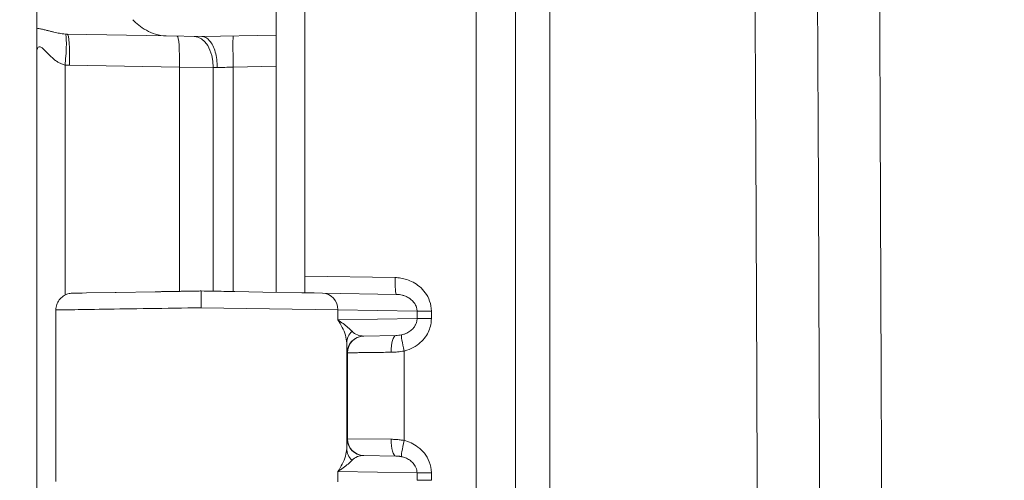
# Model space of a CAD drawing. Header units: inches. Extents: x -374 to 640, y -945 to 1059.
# Tile 46 of 222: x 29.975 to 32.032, y 58.844 to 59.805. Entities that reach past the tile are written whole.
import ezdxf

# ---------------------------------------------------------------- set-up
doc = ezdxf.new("R2010")
doc.units = ezdxf.units.IN
doc.header["$LTSCALE"] = 5
doc.header["$MEASUREMENT"] = 0
doc.layers.add('Visible (ANSI)', color=7, linetype='Continuous', lineweight=18)
doc.layers.add('Visible Narrow (ANSI)', color=7, linetype='Continuous', lineweight=5)

msp = doc.modelspace()

# ---------------------------------------------------------------- linework, layer by layer
at = {"layer": 'Visible (ANSI)'}
for p, q in [((31.01034, 44.85318), (31.01034, 69.68697)), ((30.51034, 60.29193), (30.51034, 59.77278)), ((30.57034, 60.27015), (30.57034, 59.27)), ((30.01034, 59.78726), (30.01034, 59.82289)), ((30.2807, 59.77138), (30.07419, 59.77498)), ((30.2807, 59.77138), (30.35534, 59.77007)), ((30.35534, 59.77007), (30.51034, 59.77278)), ((30.51034, 59.77278), (30.51034, 59.70779)), ((30.01034, 59.7365), (30.01034, 59.7365)), ((30.01034, 59.73648), (30.01034, 58.80367)), ((30.51034, 59.70779), (30.51034, 59.2361)), ((30.57034, 59.23614), (30.57034, 59.27)), ((30.087, 59.23416), (30.0847, 59.23412)), ((30.087, 59.23416), (30.10521, 59.23448)), ((30.11423, 59.23464), (30.10522, 59.23448)), ((30.11423, 59.23464), (30.17399, 59.23568)), ((30.17616, 59.23572), (30.17399, 59.23568)), ((30.17616, 59.23572), (30.25764, 59.23714)), ((30.42408, 59.2376), (30.48245, 59.23658)), ((30.48245, 59.23658), (30.56443, 59.23515)), ((30.56443, 59.23515), (30.58999, 59.23471)), ((30.58999, 59.23471), (30.60725, 59.2344)), ((30.60725, 59.2344), (30.7615, 59.23171)), ((30.05034, 59.19913), (30.05034, 58.84102)), ((30.69325, 59.14474), (30.69323, 59.14474)), ((30.76068, 59.14592), (30.69325, 59.14474)), ((30.66034, 59.1173), (30.66034, 59.11731)), ((30.6932, 58.8954), (30.69325, 58.8954)), ((30.69325, 58.8954), (30.76068, 58.89423))]:
    msp.add_line(p, q, dxfattribs=at)
msp.add_arc((-474.69966, 57.27007), 506.4775, 358.7039957, 1.2960043, dxfattribs=at)
for centre, major_axis, ratio, start_param, end_param in [((30.69386, 59.10975), (-0.00061, 0.03499), 0.9999758, 0, 0.0004109), ((30.69388, 59.17977), (-0.01799, -0.03047), 0.9600737, 0.5328634, 0.5328718), ((30.69386, 58.9304), (-0.00061, -0.03499), 0.9999758, 6.281995, 6.2831853)]:
    msp.add_ellipse(centre, major_axis=major_axis, ratio=ratio, start_param=start_param, end_param=end_param, dxfattribs=at)
for points, knots in [([(30.21131, 59.80507), (30.21788, 59.79764), (30.22738, 59.78952), (30.25114, 59.77663), (30.26524, 59.77163), (30.2807, 59.77138)], [0.00000001, 0.00000001, 0.00000001, 0.00000001, 0.135667, 0.135667, 0.26911241, 0.26911241, 0.26911241, 0.26911241]), ([(30.01034, 59.7365), (30.01034, 59.74282), (30.01032, 59.74908), (30.01033, 59.75509), (30.01033, 59.75825), (30.01035, 59.76135), (30.01035, 59.76438), (30.01036, 59.76822), (30.01034, 59.77195), (30.01034, 59.7754), (30.01033, 59.77988), (30.01035, 59.7839), (30.01034, 59.78726)], [0.00039597, 0.00039597, 0.00039597, 0.00039597, 0.32757631, 0.32757631, 0.32757631, 0.5, 0.5, 0.5, 0.7179413, 0.7179413, 0.7179413, 0.99999996, 0.99999996, 0.99999996, 0.99999996]), ([(30.38746, 59.70506), (30.38747, 59.71648), (30.38592, 59.72787), (30.38313, 59.73765), (30.38034, 59.74742), (30.37634, 59.75562), (30.37147, 59.76132), (30.36664, 59.76697), (30.36093, 59.77002), (30.35549, 59.77007)], [0, 0, 0, 0, 0.33333333, 0.33333333, 0.33333333, 0.66666667, 0.66666667, 0.66666667, 0.99694425, 0.99694425, 0.99694425, 0.99694425]), ([(30.05035, 59.19913), (30.05035, 59.2029), (30.05098, 59.20672), (30.05337, 59.21382), (30.05514, 59.21719), (30.05961, 59.22313), (30.06236, 59.22578), (30.06847, 59.23001), (30.07191, 59.23166), (30.07846, 59.23358), (30.0816, 59.23406), (30.08472, 59.23412)], [0, 0, 0, 0, 0.0287637, 0.0287637, 0.05707532, 0.05707532, 0.08540282, 0.08540282, 0.11372923, 0.11372923, 0.13747095, 0.13747095, 0.13747095, 0.13747095]), ([(30.35409, 59.23882), (30.32108, 59.23825), (30.29031, 59.23771), (30.26101, 59.2372), (30.25989, 59.23718), (30.25876, 59.23716), (30.25764, 59.23714)], [0, 0, 0, 0, 0.08024723, 0.08024723, 0.08024723, 0.083333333, 0.083333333, 0.083333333, 0.083333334]), ([(30.35409, 59.23882), (30.35407, 59.23882), (30.35408, 59.23719), (30.35402, 59.23413), (30.35396, 59.23108), (30.35382, 59.22661), (30.35385, 59.22132), (30.35389, 59.21603), (30.3541, 59.20993), (30.35409, 59.20382)], [0, 0, 0, 0, 0.3333333, 0.3333333, 0.3333333, 0.6666667, 0.6666667, 0.6666667, 1, 1, 1, 1]), ([(30.35409, 59.23882), (30.36197, 59.23869), (30.36967, 59.23855), (30.37717, 59.23842), (30.39373, 59.23813), (30.40935, 59.23786), (30.42408, 59.2376)], [0, 0, 0, 0, 0.05196945, 0.05196945, 0.05196945, 0.16666665, 0.16666665, 0.16666665, 0.16666665]), ([(30.57034, 59.23614), (30.57034, 59.23576), (30.57023, 59.23549), (30.56981, 59.23514), (30.56952, 59.23506), (30.56918, 59.23506)], [-0.028016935, -0.028016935, -0.028016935, -0.028016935, -0.016449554, -0.016449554, -0.005203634, -0.005203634, -0.005203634, -0.005203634])]:
    msp.add_open_spline(points, degree=3, knots=knots, dxfattribs=at)
for points in [[(30.01034, 59.73648), (30.01034, 59.73649), (30.01034, 59.73649), (30.01034, 59.7365)], [(30.05034, 59.19913), (30.05034, 59.19913), (30.05034, 59.19913), (30.05034, 59.19913)]]:
    msp.add_open_spline(points, degree=3, dxfattribs=at)
at = {"layer": 'Visible Narrow (ANSI)'}
for p, q in [((30.92819, 44.85318), (30.92819, 69.68697)), ((31.08243, 68.65957), (31.08243, 45.88057)), ((30.06968, 59.71048), (30.06968, 59.23042)), ((30.07872, 59.70999), (30.30841, 59.70598)), ((30.30841, 59.70598), (30.30841, 59.23803)), ((30.30841, 59.70598), (30.37875, 59.70537)), ((30.37875, 59.70537), (30.37875, 59.23839)), ((30.42072, 59.70622), (30.51034, 59.70779)), ((30.42072, 59.23766), (30.42072, 59.70622)), ((30.57034, 59.27), (30.75906, 59.26671)), ((30.35409, 59.20382), (30.63953, 59.19941)), ((30.63953, 59.19941), (30.63953, 59.17824)), ((30.63953, 59.19941), (30.8049, 59.19652)), ((30.8049, 59.19652), (30.83474, 59.19652)), ((30.8049, 59.19652), (30.8049, 59.18112)), ((30.83474, 59.19652), (30.83474, 59.18112)), ((30.8049, 59.18112), (30.63953, 59.17824)), ((30.64649, 59.17353), (30.64649, 59.17353)), ((30.8049, 59.18112), (30.83474, 59.18112)), ((30.65784, 59.1303), (30.65784, 58.90984)), ((30.65952, 59.10976), (30.65886, 59.10975)), ((30.65952, 58.93039), (30.65952, 59.10976)), ((30.77819, 58.92667), (30.77819, 59.11348)), ((30.65886, 58.9304), (30.65952, 58.93039)), ((30.65952, 58.93039), (30.75089, 58.92922)), ((30.63953, 58.86191), (30.63952, 58.84074)), ((30.63953, 58.86191), (30.8049, 58.85902)), ((30.64649, 58.86661), (30.64649, 58.86662)), ((30.8049, 58.85902), (30.83474, 58.85902)), ((30.8049, 58.85902), (30.8049, 58.84362)), ((30.83474, 58.85902), (30.83474, 58.84362)), ((30.8049, 58.84362), (30.83474, 58.84362))]:
    msp.add_line(p, q, dxfattribs=at)
for centre, start, end in [((132.61238, 552.0832), 269.3079848, 269.3079849), ((132.61238, 552.0832), 269.3364756, 269.3364757), ((132.61238, 552.0832), 270.0142531, 270.0142532), ((132.61238, -437.54305), 89.30796703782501, 89.30796710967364), ((132.61238, -437.54305), 89.98574681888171, 89.98574689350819), ((132.61238, -437.54305), 90.66352429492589, 90.66352437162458), ((132.61238, -437.54305), 90.69201509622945, 90.69201518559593)]:
    msp.add_arc(centre, 507.11098, start, end, dxfattribs=at)
for centre, major_axis, ratio, start_param, end_param in [((30.06401, 59.71048), (0.00587, 0.06473), 0.0868022, 4.7202599, 6.2487106), ((30.07355, 59.78797), (-0.03247, 0.00098), 0.3993547, 1.4754955, 1.602442), ((30.07306, 59.70999), (0.00113, 0.06499), 0.0871426, 4.7139101, 6.2831853), ((30.30275, 59.70598), (0.00113, 0.06499), 0.0871426, 4.7139101, 6.2831853), ((30.33792, 59.70537), (0.00113, 0.06499), 0.628142, 4.7233534, 6.2832371), ((30.42185, 59.70622), (-0.00113, 0.06499), 0.0174497, 0, 1.570491), ((30.08089, 59.835), (-0.00093, -0.12503), 0.996198, 6.2004843, 6.2731981), ((30.41949, 59.70401), (0.06487, -0.00223), 0.0008287, 4.0332974, 4.1959924), ((30.76211, 59.26671), (-0.00061, -0.03499), 0.0871426, 4.7139097, 6.2831853), ((30.60664, 59.19941), (0.00061, 0.03499), 0.9396759, 4.7287896, 6.2831853), ((30.69284, 59.1303), (-0.03499, -0.00072), 0.9461604, 5.4375233, 6.2614528), ((30.69386, 59.10975), (-0.00061, 0.03499), 0.9999758, 0.0003913, 1.5533223), ((30.69452, 59.10976), (-0.00061, 0.03499), 0.9999758, 0, 1.5533435), ((30.69388, 59.17977), (-0.01799, -0.03047), 0.9600737, 6.0294881, 6.8160487), ((30.76129, 59.11093), (-0.00061, 0.03499), 0.2970709, 0.0000003, 1.565611), ((30.78124, 59.11348), (-0.00857, 0.03393), 0.0845056, 0.0856336, 1.549456), ((30.65888, 59.17967), (-0.00002, -0.06992), 0.020751, 5.4962539, 6.2835632), ((30.65888, 58.86013), (0.00003, -0.07027), 0.0207137, 3.1413183, 3.9264766), ((30.69386, 58.9304), (-0.00061, -0.03499), 0.9999758, 4.7298419, 6.281995), ((30.69452, 58.93039), (-0.00061, -0.03499), 0.9999758, 4.7298442, 6.2831853), ((30.76129, 58.92922), (-0.00061, -0.03499), 0.2970691, 4.7175752, 6.2831852), ((30.78124, 58.92667), (-0.00857, -0.03393), 0.0845223, 4.7337299, 6.1975616), ((30.69284, 58.90984), (-0.03499, 0.00071), 0.9461748, 0.0215105, 0.8455551), ((30.69389, 58.86037), (0.01798, -0.03049), 0.9599262, 2.6093957, 3.3958187)]:
    msp.add_ellipse(centre, major_axis=major_axis, ratio=ratio, start_param=start_param, end_param=end_param, dxfattribs=at)
for points, knots in [([(31.51667, 45.86932), (31.52789, 46.35519), (31.53775, 46.81308), (31.54651, 47.2449), (31.55528, 47.67671), (31.56296, 48.08245), (31.56977, 48.46491), (31.57659, 48.84736), (31.58256, 49.20654), (31.58791, 49.54836), (31.59325, 49.89018), (31.59798, 50.21465), (31.60231, 50.53223), (31.60664, 50.84981), (31.61058, 51.16051), (31.61424, 51.47193), (31.6179, 51.78336), (31.62127, 52.09551), (31.62433, 52.40618), (31.62739, 52.71686), (31.63014, 53.02606), (31.63256, 53.33029), (31.63499, 53.63451), (31.6371, 53.93376), (31.63892, 54.22934), (31.64074, 54.52491), (31.64227, 54.81682), (31.64355, 55.10746), (31.64482, 55.3981), (31.64583, 55.68747), (31.64659, 55.97671), (31.64735, 56.26594), (31.64785, 56.55505), (31.6481, 56.84433), (31.64835, 57.13362), (31.64834, 57.4231), (31.64808, 57.71226), (31.64782, 58.00142), (31.64731, 58.29026), (31.64655, 58.57907), (31.64578, 58.86789), (31.64476, 59.15668), (31.64348, 59.44857), (31.64219, 59.74045), (31.64063, 60.03544), (31.63877, 60.33492), (31.63691, 60.6344), (31.63475, 60.93837), (31.63229, 61.24457), (31.62982, 61.55078), (31.62705, 61.85921), (31.624, 62.16676), (31.62095, 62.47432), (31.61763, 62.78099), (31.61385, 63.1014), (31.61006, 63.4218), (31.60581, 63.75594), (31.60093, 64.10843), (31.59605, 64.46093), (31.59051, 64.83179), (31.5847, 65.19394), (31.57889, 65.55609), (31.57282, 65.90953), (31.56665, 66.24893), (31.56048, 66.58832), (31.55421, 66.91367), (31.54812, 67.2158), (31.54203, 67.51793), (31.53614, 67.79683), (31.53081, 68.04094), (31.52549, 68.28504), (31.52074, 68.49435), (31.51667, 68.67083)], [0, 0, 0, 0, 0.04166667, 0.04166667, 0.04166667, 0.08333333, 0.08333333, 0.08333333, 0.125, 0.125, 0.125, 0.16666667, 0.16666667, 0.16666667, 0.20833333, 0.20833333, 0.20833333, 0.25, 0.25, 0.25, 0.29166667, 0.29166667, 0.29166667, 0.33333333, 0.33333333, 0.33333333, 0.375, 0.375, 0.375, 0.41666667, 0.41666667, 0.41666667, 0.45833333, 0.45833333, 0.45833333, 0.5, 0.5, 0.5, 0.54166667, 0.54166667, 0.54166667, 0.58333333, 0.58333333, 0.58333333, 0.625, 0.625, 0.625, 0.66666667, 0.66666667, 0.66666667, 0.70833333, 0.70833333, 0.70833333, 0.75, 0.75, 0.75, 0.79166667, 0.79166667, 0.79166667, 0.83333333, 0.83333333, 0.83333333, 0.875, 0.875, 0.875, 0.91666667, 0.91666667, 0.91666667, 0.95833333, 0.95833333, 0.95833333, 1, 1, 1, 1]), ([(31.3822, 45.88057), (31.39374, 46.36454), (31.40393, 46.82302), (31.41298, 47.25479), (31.42204, 47.68656), (31.42995, 48.09162), (31.43698, 48.4736), (31.44401, 48.85558), (31.45017, 49.21447), (31.45568, 49.55598), (31.4612, 49.89749), (31.46607, 50.22162), (31.47054, 50.53888), (31.47501, 50.85614), (31.47907, 51.16654), (31.48284, 51.47766), (31.48662, 51.78878), (31.49009, 52.10061), (31.49325, 52.41098), (31.49641, 52.72135), (31.49924, 53.03025), (31.50175, 53.33418), (31.50425, 53.6381), (31.50642, 53.93705), (31.5083, 54.23234), (31.51018, 54.52762), (31.51176, 54.81924), (31.51307, 55.1096), (31.51439, 55.39995), (31.51543, 55.68903), (31.51621, 55.97798), (31.51699, 56.26694), (31.51751, 56.55575), (31.51777, 56.84476), (31.51803, 57.13376), (31.51802, 57.42295), (31.51776, 57.71183), (31.51749, 58.0007), (31.51696, 58.28925), (31.51617, 58.57778), (31.51538, 58.86631), (31.51433, 59.15482), (31.513, 59.44642), (31.51167, 59.73801), (31.51007, 60.03271), (31.50815, 60.33189), (31.50623, 60.63107), (31.504, 60.93475), (31.50146, 61.24065), (31.49892, 61.54655), (31.49606, 61.85468), (31.49291, 62.16193), (31.48977, 62.46918), (31.48635, 62.77555), (31.48244, 63.09564), (31.47854, 63.41573), (31.47416, 63.74954), (31.46912, 64.10168), (31.46407, 64.45383), (31.45837, 64.82432), (31.45238, 65.18612), (31.44639, 65.54792), (31.44012, 65.90102), (31.43375, 66.24006), (31.42738, 66.57911), (31.42092, 66.90408), (31.41464, 67.20598), (31.40836, 67.50788), (31.40227, 67.78669), (31.39679, 68.0303), (31.3913, 68.27391), (31.38643, 68.48232), (31.3822, 68.65957)], [0, 0, 0, 0, 0.04166667, 0.04166667, 0.04166667, 0.08333333, 0.08333333, 0.08333333, 0.125, 0.125, 0.125, 0.16666667, 0.16666667, 0.16666667, 0.20833333, 0.20833333, 0.20833333, 0.25, 0.25, 0.25, 0.29166667, 0.29166667, 0.29166667, 0.33333333, 0.33333333, 0.33333333, 0.375, 0.375, 0.375, 0.41666667, 0.41666667, 0.41666667, 0.45833333, 0.45833333, 0.45833333, 0.5, 0.5, 0.5, 0.54166667, 0.54166667, 0.54166667, 0.58333333, 0.58333333, 0.58333333, 0.625, 0.625, 0.625, 0.66666667, 0.66666667, 0.66666667, 0.70833333, 0.70833333, 0.70833333, 0.75, 0.75, 0.75, 0.79166667, 0.79166667, 0.79166667, 0.83333333, 0.83333333, 0.83333333, 0.875, 0.875, 0.875, 0.91666667, 0.91666667, 0.91666667, 0.95833333, 0.95833333, 0.95833333, 1, 1, 1, 1]), ([(30.01034, 59.78726), (30.01311, 59.78695), (30.01584, 59.78648), (30.01846, 59.78595), (30.02108, 59.78542), (30.0236, 59.78483), (30.02605, 59.78423), (30.02849, 59.78363), (30.03087, 59.78302), (30.03317, 59.78242), (30.03547, 59.78183), (30.0377, 59.78126), (30.03986, 59.78071), (30.04202, 59.78016), (30.04412, 59.77964), (30.04616, 59.77916), (30.04819, 59.77868), (30.05017, 59.77824), (30.0521, 59.77783), (30.05404, 59.77742), (30.05594, 59.77705), (30.05785, 59.77671), (30.05977, 59.77638), (30.06169, 59.77607), (30.06371, 59.7758), (30.06573, 59.77554), (30.06785, 59.77531), (30.07007, 59.77516)], [0.00000487, 0.00000487, 0.00000487, 0.00000487, 0.11111111, 0.11111111, 0.11111111, 0.22222222, 0.22222222, 0.22222222, 0.33333333, 0.33333333, 0.33333333, 0.44444444, 0.44444444, 0.44444444, 0.55555556, 0.55555556, 0.55555556, 0.66666667, 0.66666667, 0.66666667, 0.77777778, 0.77777778, 0.77777778, 0.88888889, 0.88888889, 0.88888889, 1, 1, 1, 1]), ([(30.01034, 59.7365), (30.01035, 59.73987), (30.01078, 59.74274), (30.01159, 59.74488), (30.0124, 59.74702), (30.01362, 59.74844), (30.0151, 59.74879), (30.01658, 59.74914), (30.01829, 59.74844), (30.0201, 59.74722), (30.02191, 59.74601), (30.02381, 59.74427), (30.02574, 59.74236), (30.02768, 59.74044), (30.02966, 59.73836), (30.03166, 59.73628), (30.03366, 59.73421), (30.03567, 59.73215), (30.03769, 59.73018), (30.0397, 59.72821), (30.04172, 59.72634), (30.04373, 59.7246), (30.04574, 59.72287), (30.04774, 59.72126), (30.04974, 59.7198), (30.05175, 59.71834), (30.05375, 59.71703), (30.0558, 59.71584), (30.05784, 59.71465), (30.05994, 59.71359), (30.06224, 59.71267), (30.06453, 59.71175), (30.06702, 59.71096), (30.06968, 59.71048)], [0.00013749, 0.00013749, 0.00013749, 0.00013749, 0.09090909, 0.09090909, 0.09090909, 0.18181818, 0.18181818, 0.18181818, 0.27272727, 0.27272727, 0.27272727, 0.36363636, 0.36363636, 0.36363636, 0.45454545, 0.45454545, 0.45454545, 0.54545455, 0.54545455, 0.54545455, 0.63636364, 0.63636364, 0.63636364, 0.72727273, 0.72727273, 0.72727273, 0.81818182, 0.81818182, 0.81818182, 0.90909091, 0.90909091, 0.90909091, 0.99999999, 0.99999999, 0.99999999, 0.99999999]), ([(30.38746, 59.70506), (30.39248, 59.70524), (30.40329, 59.70562), (30.41491, 59.70602), (30.42071, 59.70622)], [0, 0, 0, 0, 0.5, 0.99982936, 0.99982936, 0.99982936, 0.99982936]), ([(30.7615, 59.23171), (30.7628, 59.23169), (30.76413, 59.23162), (30.7655, 59.2315), (30.76641, 59.23142), (30.76733, 59.23131), (30.76827, 59.23118), (30.77003, 59.23093), (30.77183, 59.23059), (30.77367, 59.23013), (30.77428, 59.22998), (30.7749, 59.22982), (30.77552, 59.22964), (30.77776, 59.229), (30.78006, 59.22818), (30.78237, 59.22714), (30.78262, 59.22702), (30.78287, 59.22691), (30.78313, 59.22679), (30.78569, 59.22558), (30.78826, 59.22409), (30.79072, 59.22227), (30.79085, 59.22218), (30.79098, 59.22208), (30.7911, 59.22199), (30.79343, 59.22023), (30.79564, 59.21818), (30.79761, 59.2158), (30.79803, 59.21529), (30.79844, 59.21477), (30.79883, 59.21424), (30.80039, 59.21212), (30.80174, 59.20978), (30.80279, 59.2072), (30.80325, 59.20606), (30.80365, 59.20488), (30.80397, 59.20365), (30.80456, 59.2014), (30.80489, 59.19901), (30.8049, 59.19652)], [0.00000003, 0.00000003, 0.00000003, 0.00000003, 0.08566489, 0.08566489, 0.08566489, 0.14285714, 0.14285714, 0.14285714, 0.24994746, 0.24994746, 0.24994746, 0.28571429, 0.28571429, 0.28571429, 0.41446756, 0.41446756, 0.41446756, 0.42857143, 0.42857143, 0.42857143, 0.57142857, 0.57142857, 0.57142857, 0.57880951, 0.57880951, 0.57880951, 0.71428571, 0.71428571, 0.71428571, 0.74320357, 0.74320357, 0.74320357, 0.85714286, 0.85714286, 0.85714286, 0.90743761, 0.90743761, 0.90743761, 1, 1, 1, 1]), ([(30.35409, 59.20382), (30.31695, 59.20324), (30.2798, 59.20267), (30.24519, 59.20214), (30.21058, 59.2016), (30.17851, 59.20111), (30.15081, 59.20068), (30.12311, 59.20025), (30.09994, 59.19989), (30.08346, 59.19964), (30.06699, 59.19938), (30.05706, 59.19923), (30.05286, 59.19917), (30.05114, 59.19914), (30.05034, 59.19913), (30.05034, 59.19913)], [0, 0, 0, 0, 0.08333333, 0.08333333, 0.08333333, 0.16666667, 0.16666667, 0.16666667, 0.25, 0.25, 0.25, 0.33333333, 0.33333333, 0.33333333, 0.36746758, 0.36746758, 0.36746758, 0.36746758]), ([(30.8049, 59.18112), (30.8049, 59.18066), (30.80489, 59.1802), (30.80487, 59.17973), (30.80478, 59.17813), (30.80456, 59.1765), (30.80418, 59.17485), (30.80403, 59.1742), (30.80385, 59.17355), (30.80365, 59.1729), (30.8032, 59.1714), (30.8026, 59.16989), (30.80187, 59.1684), (30.80147, 59.16758), (30.80103, 59.16677), (30.80054, 59.16597), (30.79974, 59.16465), (30.79882, 59.16333), (30.79777, 59.16204), (30.79701, 59.16111), (30.79617, 59.16018), (30.79526, 59.15927), (30.79416, 59.15817), (30.79294, 59.15709), (30.79161, 59.15605), (30.79034, 59.15505), (30.78895, 59.15409), (30.78746, 59.15318), (30.78611, 59.15237), (30.78468, 59.15159), (30.78316, 59.15088), (30.78123, 59.14996), (30.77917, 59.14914), (30.77697, 59.14845), (30.77552, 59.14798), (30.77401, 59.14758), (30.77245, 59.14723)], [0, 0, 0, 0, 0.0377244, 0.0377244, 0.0377244, 0.1666667, 0.1666667, 0.1666667, 0.2172489, 0.2172489, 0.2172489, 0.3333333, 0.3333333, 0.3333333, 0.396412, 0.396412, 0.396412, 0.5, 0.5, 0.5, 0.5753641, 0.5753641, 0.5753641, 0.6666667, 0.6666667, 0.6666667, 0.7544145, 0.7544145, 0.7544145, 0.8333333, 0.8333333, 0.8333333, 0.9338261, 0.9338261, 0.9338261, 1, 1, 1, 1]), ([(30.83474, 59.18112), (30.83474, 59.177), (30.83396, 59.16866), (30.83, 59.15563), (30.82294, 59.14288), (30.81231, 59.13078), (30.79751, 59.12021), (30.78512, 59.11523), (30.77819, 59.11348)], [0, 0, 0, 0, 0.16666667, 0.33333333, 0.5, 0.66666667, 0.83333333, 0.99999906, 0.99999906, 0.99999906, 0.99999906]), ([(30.77245, 59.14723), (30.77049, 59.14679), (30.76852, 59.14648), (30.76655, 59.14627), (30.76459, 59.14606), (30.76263, 59.14595), (30.76068, 59.14592)], [0.00003832, 0.00003832, 0.00003832, 0.00003832, 0.5, 0.5, 0.5, 1, 1, 1, 1]), ([(30.75089, 59.11093), (30.74551, 59.11086), (30.74003, 59.11079), (30.73459, 59.11072), (30.73447, 59.11072), (30.73435, 59.11071), (30.73423, 59.11071), (30.72866, 59.11064), (30.72313, 59.11057), (30.71762, 59.1105), (30.71738, 59.1105), (30.71715, 59.1105), (30.71691, 59.11049), (30.71164, 59.11042), (30.70641, 59.11036), (30.7013, 59.11029), (30.70073, 59.11029), (30.70015, 59.11028), (30.69958, 59.11027), (30.69485, 59.11021), (30.69023, 59.11015), (30.68587, 59.1101), (30.68503, 59.11009), (30.68421, 59.11007), (30.68339, 59.11006), (30.67944, 59.11001), (30.67575, 59.10997), (30.67251, 59.10993), (30.67159, 59.10991), (30.6707, 59.1099), (30.66986, 59.10989), (30.66712, 59.10986), (30.66483, 59.10983), (30.66311, 59.10981), (30.66243, 59.1098), (30.66184, 59.10979), (30.66135, 59.10978), (30.6602, 59.10977), (30.65957, 59.10976), (30.65952, 59.10976)], [0, 0, 0, 0, 0.139747, 0.139747, 0.139747, 0.1428571, 0.1428571, 0.1428571, 0.2857143, 0.2857143, 0.2857143, 0.2918462, 0.2918462, 0.2918462, 0.4285714, 0.4285714, 0.4285714, 0.4439224, 0.4439224, 0.4439224, 0.5714286, 0.5714286, 0.5714286, 0.5958916, 0.5958916, 0.5958916, 0.7142857, 0.7142857, 0.7142857, 0.7478831, 0.7478831, 0.7478831, 0.8571429, 0.8571429, 0.8571429, 0.9001111, 0.9001111, 0.9001111, 1, 1, 1, 1]), ([(30.75089, 58.92922), (30.75414, 58.92918), (30.75733, 58.92905), (30.76043, 58.92885), (30.76354, 58.92864), (30.76655, 58.92836), (30.76951, 58.928), (30.77246, 58.92763), (30.77536, 58.92719), (30.77819, 58.92667)], [0.00000064, 0.00000064, 0.00000064, 0.00000064, 0.33333333, 0.33333333, 0.33333333, 0.66666667, 0.66666667, 0.66666667, 1, 1, 1, 1]), ([(30.63953, 58.86191), (30.64293, 58.86689), (30.64914, 58.87733), (30.65578, 58.89373), (30.65774, 58.9047), (30.65784, 58.90984)], [0, 0, 0, 0, 0.33333333, 0.66666667, 0.99999984, 0.99999984, 0.99999984, 0.99999984]), ([(30.63953, 58.86191), (30.64332, 58.86437), (30.65075, 58.86952), (30.66088, 58.87761), (30.66665, 58.88301), (30.66912, 58.88554)], [0, 0, 0, 0, 0.33333333, 0.66666667, 0.99999904, 0.99999904, 0.99999904, 0.99999904]), ([(30.76068, 58.89423), (30.76093, 58.89422), (30.76118, 58.89422), (30.76143, 58.89421), (30.76261, 58.89418), (30.76376, 58.89412), (30.76488, 58.89403), (30.76574, 58.89396), (30.76658, 58.89388), (30.76741, 58.89378), (30.76787, 58.89372), (30.76833, 58.89366), (30.76879, 58.89359), (30.77005, 58.8934), (30.77128, 58.89318), (30.77245, 58.89292)], [0, 0, 0, 0, 0.0581415, 0.0581415, 0.0581415, 0.3333333, 0.3333333, 0.3333333, 0.5464107, 0.5464107, 0.5464107, 0.6666667, 0.6666667, 0.6666667, 1, 1, 1, 1]), ([(30.77245, 58.89292), (30.7751, 58.89233), (30.77782, 58.89152), (30.78058, 58.8904), (30.78335, 58.88928), (30.78615, 58.88786), (30.78887, 58.88607), (30.79159, 58.88427), (30.79421, 58.88211), (30.79655, 58.87952), (30.79889, 58.87694), (30.80095, 58.87393), (30.80245, 58.87049), (30.80396, 58.86705), (30.80489, 58.86317), (30.8049, 58.85902)], [0.00000015, 0.00000015, 0.00000015, 0.00000015, 0.2, 0.2, 0.2, 0.4, 0.4, 0.4, 0.6, 0.6, 0.6, 0.8, 0.8, 0.8, 1, 1, 1, 1])]:
    msp.add_open_spline(points, degree=3, knots=knots, dxfattribs=at)
for points in [[(30.75906, 59.26671), (30.76286, 59.26664), (30.77073, 59.266), (30.78342, 59.26306), (30.79677, 59.25753), (30.81024, 59.24863), (30.82254, 59.2358), (30.83196, 59.21853), (30.83474, 59.20433), (30.83474, 59.19652)], [(30.65784, 59.1303), (30.65774, 59.13555), (30.6557, 59.14668), (30.64901, 59.16306), (30.64285, 59.17336), (30.63953, 59.17824)], [(30.66912, 59.15461), (30.6666, 59.15719), (30.66073, 59.16267), (30.65058, 59.17075), (30.64324, 59.17583), (30.63953, 59.17824)], [(30.77819, 59.11348), (30.7735, 59.11262), (30.76421, 59.1114), (30.75526, 59.11098), (30.75089, 59.11093)], [(30.77819, 58.92667), (30.78284, 58.92549), (30.79227, 58.92228), (30.80699, 58.91378), (30.82072, 58.90085), (30.83148, 58.88275), (30.83474, 58.86749), (30.83474, 58.85902)]]:
    msp.add_open_spline(points, degree=3, dxfattribs=at)

doc.saveas('drawing.dxf')
